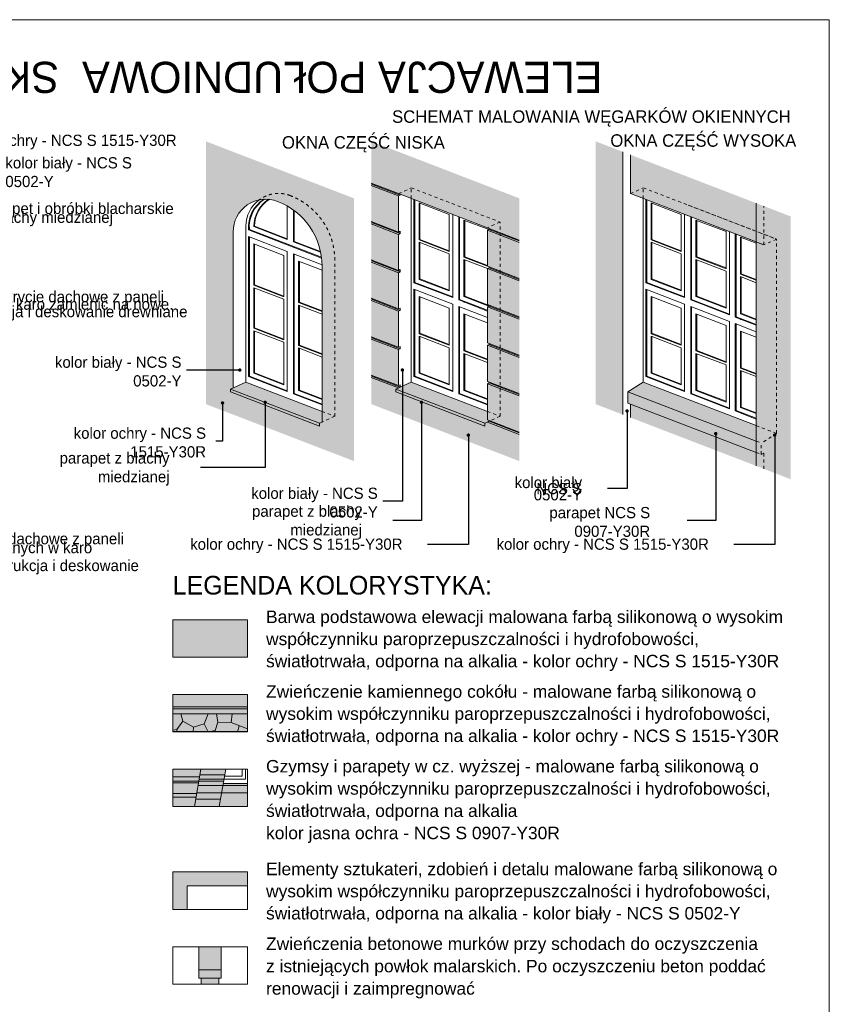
# Model space of a CAD drawing. Extents: x -396299 to -11759, y -15022 to 18278.
# Tile 205 of 205: x -24766 to -11759, y 2466 to 18278. Entities that reach past the tile are written whole.
import ezdxf

# ---------------------------------------------------------------- set-up
doc = ezdxf.new("R2010")
doc.units = 0
doc.header["$MEASUREMENT"] = 0
doc.linetypes.add('Hidden Line', pattern=[100, 50, -50])
for name, color, linetype, lineweight, true_color in [('Arch okna_Nr_Pióra__114', 7, 'Continuous', 13, 0xf1d696), ('Arch okna_Nr_Pióra__82', 7, 'Continuous', 20, 0xaaaaaa), ('INWENT.ŚCIANY_Nr_Pióra__2', 7, 'Continuous', 13, 0x7f7f7f)]:
    doc.layers.add(name, color=color, linetype=linetype, lineweight=lineweight, true_color=true_color)
for name, color, linetype, lineweight in [('Arch okna_Nr_Pióra__32', 34, 'Continuous', 15), ('Arch opisy_Nr_Pióra__1', 7, 'Continuous', 25), ('Arch opisy_Nr_Pióra__21', 7, 'Continuous', 13), ('ARCH TABELA_Nr_Pióra__21', 7, 'Continuous', 13), ('INWENT TEREN_Nr_Pióra__1', 7, 'Continuous', 25), ('INWENT. DRZWI_Nr_Pióra__21', 7, 'Continuous', 13), ('INWENT.ŚCIANY_Nr_Pióra__21', 7, 'Continuous', 13), ('Istniejące schody_Nr_Pióra__21', 7, 'Continuous', 13)]:
    doc.layers.add(name, color=color, linetype=linetype, lineweight=lineweight)
doc.styles.add('GENERATED_STYLE_3', font='txt')
doc.styles.add('GENERATED_STYLE_4', font='txt')
doc.styles.add('GENERATED_STYLE_5', font='arial.ttf')
doc.dimstyles.new('GENERATED_STYLE__11', dxfattribs={"dimtxt": 0.18, "dimasz": 109.44, "dimexe": 0.18, "dimexo": 0.0625, "dimgap": 0.09, "dimtad": 0, "dimtih": 1, "dimtoh": 1, "dimdec": 4, "dimzin": 0, "dimdsep": 46, "dimcen": 0.09, "dimadec": 0, "dimazin": 0, "dimtfac": 1, "dimtdec": 4, "dimtmove": 0, "dimatfit": 3, "dimldrblk": 'ARROWHEAD_11', "dimfxl": 0, "dimtolj": 1, "dimtzin": 0, "dimarcsym": 0})

# ---------------------------------------------------------------- blocks, each defined once
blk = doc.blocks.new('ARROWHEAD_11')
at = {"color": 0, "linetype": 'Continuous', "lineweight": 0}
blk.add_line((0, 0), (-1, 0), dxfattribs=at)
at = {"color": 0, "linetype": 'Continuous', "lineweight": 0, "const_width": 0.25, "flags": 128}
blk.add_lwpolyline([(-0.125, 0, 1), (0.125, 0, 1)], format="xyb", close=True, dxfattribs=at)

msp = doc.modelspace()

# ---------------------------------------------------------------- hatches: boundary and pattern name
at = {"layer": 'Arch okna_Nr_Pióra__114', "linetype": 'Continuous', "lineweight": 0, "true_color": 0x786b4b}
h = msp.add_hatch(color=47, dxfattribs=at)
h.paths.add_polyline_path([(-21775.4, 16324.9), (-21775.4, 12104.9), (-19397.6, 11190.4), (-19397.6, 15410.3)], flags=0)
h.paths.add_polyline_path([(-21378.1, 12301.6), (-21378.1, 12346.6), (-21337.1, 12365.2), (-21337.1, 14870.2, -0.5263345), (-20623.1, 15360.6, -0.3049957), (-19909.3, 14342.7), (-19909.1, 11816), (-19950.1, 11797.4), (-19950.1, 11752.4), (-19964.8, 11758.1)], flags=0)
h = msp.add_hatch(color=47, dxfattribs=at)
h.paths.add_polyline_path([(-16740.5, 11190.4), (-16740.5, 15410.3), (-19118.3, 16324.9), (-19118.3, 12104.9)], flags=0)
h.paths.add_polyline_path([(-18721, 12301.6), (-18721, 12346.6), (-18652.6, 12377.6), (-18652.6, 12415.1), (-18680, 12402.7), (-18680, 12981.7), (-18652.6, 12994.1), (-18652.6, 13031.6), (-18680, 13019.2), (-18680, 13598.2), (-18652.6, 13610.6), (-18652.6, 13648.1), (-18680, 13635.7), (-18680, 14214.7), (-18652.6, 14227.1), (-18652.6, 14264.6), (-18680, 14252.2), (-18680, 14831.2), (-18652.6, 14843.6), (-18652.6, 14881.1), (-18680, 14868.7), (-18680, 15447.7), (-18652.6, 15460.1), (-18652.6, 15474.7), (-17224.5, 14925.4), (-17224.5, 14910.8), (-17252, 14898.5), (-17252, 14319.5), (-17224.5, 14308.9), (-17224.5, 14294.3), (-17252, 14281.8), (-17252, 13703), (-17224.5, 13692.4), (-17224.5, 13677.8), (-17252, 13665.3), (-17252, 13086.5), (-17224.5, 13075.9), (-17224.5, 13061.3), (-17252, 13048.8), (-17252, 12470), (-17224.5, 12459.4), (-17224.5, 12444.8), (-17252, 12432.5), (-17252, 11853.5), (-17224.5, 11842.9), (-17224.5, 11828.3), (-17293, 11797.4), (-17293, 11752.4)], flags=0)
for points in [[(-15076.2, 16156.3), (-15514.5, 16324.9), (-15514.5, 12104.9), (-15076.2, 11936.3)], [(-12934.1, 15332.4), (-14953.2, 16109), (-14953.2, 15485.2), (-12934.1, 14708.6)], [(-12378.7, 10898.8), (-12378.7, 15118.8), (-12934.1, 15332.4), (-12934.1, 11112.5)], [(-14953.2, 12105.9), (-14953.2, 11889), (-12934.1, 11112.5), (-12934.1, 11329.3)], [(-21108.4, 8641), (-22308.4, 8641), (-22308.4, 8041), (-21108.4, 8041)], [(-22308.4, 7131), (-21108.4, 7131), (-21108.4, 7441), (-22308.4, 7441)], [(-22308.4, 6241), (-22308.4, 6121), (-21877.3, 6121), (-21856.5, 6241)], [(-21872.1, 6151), (-21472.1, 6151), (-21456.5, 6241), (-21856.5, 6241)], [(-21108.4, 5861), (-21522.3, 5861), (-21560.3, 5641), (-21108.4, 5641)], [(-21934.4, 5791), (-22308.4, 5791), (-22308.4, 5641), (-21960.3, 5641)], [(-21539.6, 5761), (-21939.6, 5761), (-21960.3, 5641), (-21560.3, 5641)], [(-22073.3, 3991), (-22073.3, 4370.4), (-21108.4, 4370.4), (-21108.4, 4591), (-22308.4, 4591), (-22308.4, 3991)], [(-21568.4, 2791), (-21568.4, 2888.4), (-21848.4, 2888.4), (-21848.4, 2791)]]:
    msp.add_hatch(color=47, dxfattribs=at).paths.add_polyline_path(points, flags=0)
at = {"layer": 'Arch okna_Nr_Pióra__114', "linetype": 'Continuous', "lineweight": 0, "true_color": 0x3c3525}
for points in [[(-12934.1, 11760.3), (-14748.2, 12458), (-14994.2, 12301.6), (-12934.1, 11509.3)], [(-12934.1, 11329.3), (-12934.1, 11509.3), (-14994.2, 12301.6), (-14994.2, 12121.6)], [(-22308.4, 5791), (-21934.4, 5791), (-21894.6, 6021), (-22308.4, 6021)], [(-21901.5, 5981), (-21501.5, 5981), (-21489.4, 6051), (-21889.4, 6051)], [(-21522.3, 5861), (-21108.4, 5861), (-21108.4, 6011), (-21496.3, 6011)], [(-21939.6, 5761), (-21539.6, 5761), (-21522.3, 5861), (-21922.3, 5861)], [(-21501.5, 5981), (-21901.5, 5981), (-21922.3, 5861), (-21522.3, 5861)]]:
    msp.add_hatch(color=39, dxfattribs=at).paths.add_polyline_path(points, flags=0)
at = {"layer": 'Arch okna_Nr_Pióra__32', "linetype": 'Continuous', "lineweight": 0, "true_color": 0x603000}
for points in [[(-19950.1, 11797.4), (-19909.1, 11816), (-19909.1, 11987.6), (-21132.1, 12458), (-21378.1, 12346.6)], [(-19950.1, 11752.4), (-19950.1, 11797.4), (-21378.1, 12346.6), (-21378.1, 12301.6)], [(-17293, 11797.4), (-17252, 11816), (-17251.8, 11815.9), (-17224.5, 11828.3), (-17224.6, 11828.3), (-17224.5, 11828.4), (-17224.5, 11842.9), (-17252, 11853.5), (-17252, 11987.6), (-18475, 12458), (-18721, 12346.6)], [(-17293, 11797.4), (-18721, 12346.6), (-18721, 12301.6), (-17293, 11752.4)], [(-22308.4, 6021), (-21894.6, 6021), (-21877.3, 6121), (-22308.4, 6121)], [(-21889.4, 6051), (-21489.4, 6051), (-21472.1, 6151), (-21872.1, 6151)]]:
    msp.add_hatch(color=48, dxfattribs=at).paths.add_polyline_path(points, flags=0)
at = {"layer": 'Arch okna_Nr_Pióra__82', "linetype": 'Continuous', "lineweight": 0, "true_color": 0x555555}
for points in [[(-22308.4, 6841), (-21108.4, 6841), (-21108.4, 7131), (-22308.4, 7131)], [(-21528.4, 2888.4), (-21888.4, 2888.4), (-21888.4, 3391), (-21528.4, 3391)]]:
    msp.add_hatch(color=251, dxfattribs=at).paths.add_polyline_path(points, flags=0)

# ---------------------------------------------------------------- linework, layer by layer
at = {"layer": 'ARCH TABELA_Nr_Pióra__21', "linetype": 'Continuous'}
for p, q in [((-86758.7, 18278.4), (-11758.7, 18278.4)), ((-11758.7, 18278.4), (-11758.7, -11421.6))]:
    msp.add_line(p, q, dxfattribs=at)
at = {"layer": 'INWENT TEREN_Nr_Pióra__1', "linetype": 'Continuous'}
msp.add_line((-21108.4, 6841), (-22308.4, 6841), dxfattribs=at)
at = {"layer": 'INWENT. DRZWI_Nr_Pióra__21', "linetype": 'Continuous'}
for p, q in [((-21190.9, 6131), (-21190.9, 6241)), ((-21140.9, 6241), (-21140.9, 6081)), ((-21140.9, 6081), (-21484.2, 6081)), ((-21475.5, 6131), (-21190.9, 6131))]:
    msp.add_line(p, q, dxfattribs=at)
at = {"layer": 'INWENT.ŚCIANY_Nr_Pióra__2', "linetype": 'Continuous'}
for p, q in [((-22176.2, 7131), (-22144.9, 7013)), ((-21737.6, 7131), (-21800.8, 6972.9)), ((-21580.6, 6994.8), (-21605.8, 7131)), ((-21352.3, 7131), (-21369.7, 6992.1)), ((-22144.9, 7013), (-22242.3, 6880.5)), ((-22144.9, 7013), (-21971.9, 6918.4)), ((-21971.9, 6918.4), (-21800.8, 6972.9)), ((-21800.8, 6972.9), (-21737.6, 6841)), ((-21580.6, 6994.8), (-21623.9, 6862.3)), ((-21369.7, 6992.1), (-21580.6, 6994.8)), ((-21369.7, 6992.1), (-21108.4, 6889.3)), ((-22242.3, 6880.5), (-22308.4, 6869)), ((-22235, 6841), (-22242.3, 6880.5)), ((-21971.9, 6918.4), (-21981.5, 6841)), ((-21623.9, 6862.3), (-21737.7, 6841)), ((-21623.9, 6862.3), (-21617.3, 6841)), ((-21266.3, 6841), (-21239.1, 6940.7))]:
    msp.add_line(p, q, dxfattribs=at)
at = {"layer": 'INWENT.ŚCIANY_Nr_Pióra__21', "linetype": 'Continuous'}
for p, q in [((-15076.2, 16156.3), (-15076.2, 11936.3)), ((-14953.2, 15485.2), (-14953.2, 16109)), ((-18680, 15485.2), (-19118.3, 15653.8)), ((-18680, 15447.7), (-19118.3, 15616.3)), ((-18652.6, 15460.1), (-19113.3, 15637.2)), ((-18680, 15485.2), (-17252, 14936)), ((-18652.6, 15460.1), (-18680, 15447.7)), ((-18680, 14868.7), (-18680, 15447.7)), ((-18652.6, 15474.7), (-18652.6, 15460.1)), ((-18475, 12458), (-18475, 15406.4)), ((-18433, 14054.3), (-18433, 15390.2)), ((-18419.3, 14060.5), (-18419.3, 15385)), ((-18349.3, 15338.2), (-17866.3, 15152.4)), ((-18349.3, 14742.9), (-18349.3, 15338.2)), ((-14953.2, 15485.2), (-12934.1, 14708.6)), ((-14748.2, 12458), (-14748.2, 15406.4)), ((-14706.2, 14054.3), (-14706.2, 15390.2)), ((-14692.5, 14060.5), (-14692.5, 15385)), ((-14622.5, 15338.2), (-14139.5, 15152.4)), ((-14622.5, 14742.9), (-14622.5, 15338.2)), ((-20467.1, 14748.7), (-20467.1, 15286.2)), ((-20369.1, 14711), (-20369.1, 15222.7)), ((-20355.5, 14717.1), (-20355.5, 15212.7)), ((-18335.7, 14749.1), (-18335.7, 15333)), ((-14608.9, 14749.1), (-14608.9, 15333)), ((-14232.2, 15207.9), (-12811.2, 14661.3)), ((-12934.1, 11112.5), (-12934.1, 15332.4)), ((-18680, 14868.7), (-19118.3, 15037.3)), ((-17866.3, 14557.1), (-17866.3, 15152.4)), ((-17810, 13814.7), (-17810, 15150.6)), ((-17712, 13777), (-17712, 15112.9)), ((-17698.3, 13783.2), (-17698.3, 15107.6)), ((-17628.3, 15060.9), (-17230.7, 14908)), ((-17628.3, 14465.6), (-17628.3, 15060.9)), ((-17614.7, 14471.8), (-17614.7, 15055.6)), ((-14139.5, 14557.1), (-14139.5, 15152.4)), ((-14083.2, 13814.7), (-14083.2, 15150.6)), ((-13985.2, 13777), (-13985.2, 15112.9)), ((-13971.5, 13783.2), (-13971.5, 15107.6)), ((-13901.5, 15060.9), (-13418.5, 14875.1)), ((-13901.5, 14465.6), (-13901.5, 15060.9)), ((-13887.9, 14471.8), (-13887.9, 15055.6)), ((-21337.1, 12365.2), (-21337.1, 14870.2)), ((-21132.1, 12458), (-21132.1, 14963)), ((-21090.1, 14901.8), (-21076.5, 14908)), ((-21090.1, 14901.8), (-19916.6, 14450.5)), ((-21076.5, 14908), (-19918.1, 14462.5)), ((-21006.5, 14956.1), (-20992.8, 14962.3)), ((-21006.5, 14956.1), (-20467.1, 14748.7)), ((-20992.8, 14962.3), (-20467.1, 14760.1)), ((-18680, 14831.2), (-19118.3, 14999.8)), ((-18652.6, 14843.6), (-19113.3, 15020.7)), ((-18680, 14868.7), (-18652.6, 14881.1)), ((-18652.6, 14881.1), (-18652.6, 14843.6)), ((-16740.5, 14739.2), (-17252, 14936)), ((-17252, 14898.3), (-17224.5, 14910.8)), ((-17252, 14319.5), (-17252, 14898.5)), ((-16740.5, 14701.7), (-17252, 14898.5)), ((-17224.5, 14910.8), (-17224.5, 14925.4)), ((-16740.5, 14724.6), (-17224.5, 14910.8)), ((-13418.5, 14279.8), (-13418.5, 14875.1)), ((-13362.2, 13537.4), (-13362.2, 14873.3)), ((-21090.1, 12546.8), (-21090.1, 14796.8)), ((-21090.1, 14796.8), (-20467.1, 14557.2)), ((-21076.5, 12553), (-21076.5, 14791.6)), ((-20355.5, 14717.1), (-20369.1, 14711)), ((-20369.1, 14711), (-19931.4, 14542.6)), ((-20355.5, 14717.1), (-19934, 14555)), ((-18652.6, 14843.6), (-18680, 14831.2)), ((-18680, 14252.2), (-18680, 14831.2)), ((-18335.7, 14749.1), (-18349.3, 14742.9)), ((-18349.3, 14742.9), (-17866.3, 14557.1)), ((-18335.7, 14749.1), (-17866.3, 14568.6)), ((-14608.9, 14749.1), (-14622.5, 14742.9)), ((-14622.5, 14742.9), (-14139.5, 14557.1)), ((-14608.9, 14749.1), (-14139.5, 14568.6)), ((-13271.2, 13502.4), (-13271.2, 14838.3)), ((-13257.5, 13508.6), (-13257.5, 14833)), ((-13187.5, 14786.3), (-12934.1, 14688.8)), ((-13187.5, 14191), (-13187.5, 14786.3)), ((-13173.9, 14197.2), (-13173.9, 14781)), ((-21006.5, 14678.2), (-20523.5, 14492.4)), ((-21006.5, 14012.7), (-21006.5, 14678.2)), ((-20992.8, 14018.8), (-20992.8, 14673)), ((-20467.1, 12307.2), (-20467.1, 14557.2)), ((-18349.3, 14108.6), (-18349.3, 14703.9)), ((-18349.3, 14703.9), (-17866.3, 14518.1)), ((-18335.7, 14114.8), (-18335.7, 14698.6)), ((-14622.5, 14108.6), (-14622.5, 14703.9)), ((-14622.5, 14703.9), (-14139.5, 14518.1)), ((-14608.9, 14114.8), (-14608.9, 14698.6)), ((-20523.5, 13826.9), (-20523.5, 14492.4)), ((-20369.1, 12269.5), (-20369.1, 14519.5)), ((-20369.1, 14519.5), (-19909.3, 14342.7)), ((-20355.5, 12275.7), (-20355.5, 14514.3)), ((-20285.4, 14400.9), (-19909.1, 14256.1)), ((-20285.4, 13735.3), (-20285.4, 14400.9)), ((-20271.8, 13741.5), (-20271.8, 14395.6)), ((-18680, 14252.2), (-19118.3, 14420.8)), ((-18652.6, 14227.1), (-19113.3, 14404.2)), ((-17866.3, 13922.8), (-17866.3, 14518.1)), ((-17614.7, 14471.8), (-17628.3, 14465.6)), ((-17628.3, 14465.6), (-17252, 14320.8)), ((-17628.3, 14426.6), (-17252, 14281.8)), ((-17628.3, 13831.3), (-17628.3, 14426.6)), ((-17614.7, 14471.8), (-17252, 14332.3)), ((-17614.7, 13837.5), (-17614.7, 14421.3)), ((-14139.5, 13922.8), (-14139.5, 14518.1)), ((-13887.9, 14471.8), (-13901.5, 14465.6)), ((-13901.5, 14465.6), (-13418.5, 14279.8)), ((-13901.5, 13831.3), (-13901.5, 14426.6)), ((-13901.5, 14426.6), (-13418.5, 14240.8)), ((-13887.9, 14471.8), (-13418.5, 14291.3)), ((-13887.9, 13837.5), (-13887.9, 14421.3)), ((-19909.1, 11816), (-19909.1, 14321)), ((-18680, 14214.7), (-19118.3, 14383.3)), ((-18680, 14252.2), (-18652.6, 14264.6)), ((-18652.6, 14264.6), (-18652.6, 14227.1)), ((-16740.5, 14122.7), (-17252, 14319.5)), ((-17252, 14281.8), (-17224.5, 14294.3)), ((-17252, 13703), (-17252, 14282)), ((-16740.5, 14085.2), (-17252, 14282)), ((-17224.5, 14294.3), (-17224.5, 14308.9)), ((-16740.5, 14108.1), (-17224.5, 14294.3)), ((-13418.5, 13645.5), (-13418.5, 14240.8)), ((-18652.6, 14227.1), (-18680, 14214.7)), ((-18680, 13635.7), (-18680, 14214.7)), ((-18335.7, 14114.8), (-18349.3, 14108.6)), ((-18349.3, 14108.6), (-17866.3, 13922.8)), ((-18335.7, 14114.8), (-17866.3, 13934.3)), ((-14608.9, 14114.8), (-14622.5, 14108.6)), ((-14622.5, 14108.6), (-14139.5, 13922.8)), ((-14608.9, 14114.8), (-14139.5, 13934.3)), ((-13173.9, 14197.2), (-13187.5, 14191)), ((-13187.5, 14191), (-12934.1, 14093.5)), ((-13187.5, 14152), (-12934.1, 14054.5)), ((-13187.5, 13556.7), (-13187.5, 14152)), ((-13173.9, 14197.2), (-12934.1, 14105)), ((-13173.9, 13562.9), (-13173.9, 14146.7)), ((-20992.8, 14018.8), (-21006.5, 14012.7)), ((-21006.5, 14012.7), (-20523.5, 13826.9)), ((-21006.5, 13973.7), (-20523.5, 13787.9)), ((-21006.5, 13322.3), (-21006.5, 13973.7)), ((-20992.8, 14018.8), (-20523.5, 13838.3)), ((-20992.8, 13328.5), (-20992.8, 13968.4)), ((-18433, 14054.3), (-18419.3, 14060.5)), ((-18433, 14054.3), (-17810, 13814.7)), ((-18433, 12546.8), (-18433, 13949.3)), ((-18433, 13949.3), (-17810, 13709.7)), ((-18419.3, 14060.5), (-17810, 13826.2)), ((-18419.3, 12553), (-18419.3, 13944.1)), ((-14706.2, 14054.3), (-14692.5, 14060.5)), ((-14706.2, 14054.3), (-14083.2, 13814.7)), ((-14706.2, 12546.8), (-14706.2, 13949.3)), ((-14706.2, 13949.3), (-14083.2, 13709.7)), ((-14692.5, 14060.5), (-14083.2, 13826.2)), ((-14692.5, 12553), (-14692.5, 13944.1)), ((-20523.5, 13136.6), (-20523.5, 13787.9)), ((-18680, 13635.7), (-19118.3, 13804.3)), ((-18680, 13598.2), (-19118.3, 13766.8)), ((-18652.6, 13610.6), (-19113.3, 13787.7)), ((-18349.3, 13830.7), (-17866.3, 13644.9)), ((-18349.3, 13235.4), (-18349.3, 13830.7)), ((-18335.7, 13241.6), (-18335.7, 13825.5)), ((-17698.3, 13783.2), (-17712, 13777)), ((-17712, 13777), (-17252, 13600.1)), ((-17698.3, 13783.2), (-17252, 13611.5)), ((-17614.7, 13837.5), (-17628.3, 13831.3)), ((-17628.3, 13831.3), (-17226.7, 13676.8)), ((-17614.7, 13837.5), (-17224.5, 13687.4)), ((-14622.5, 13830.7), (-14139.5, 13644.9)), ((-14622.5, 13235.4), (-14622.5, 13830.7)), ((-14608.9, 13241.6), (-14608.9, 13825.5)), ((-13985.2, 13777), (-13971.5, 13783.2)), ((-13985.2, 13777), (-13362.2, 13537.4)), ((-13971.5, 13783.2), (-13362.2, 13548.8)), ((-13887.9, 13837.5), (-13901.5, 13831.3)), ((-13901.5, 13831.3), (-13418.5, 13645.5)), ((-13887.9, 13837.5), (-13418.5, 13657)), ((-20271.8, 13741.5), (-20285.4, 13735.3)), ((-20285.4, 13735.3), (-19909.1, 13590.6)), ((-20285.4, 13696.3), (-19909.1, 13551.6)), ((-20285.4, 13045), (-20285.4, 13696.3)), ((-20271.8, 13741.5), (-19909.1, 13602)), ((-20271.8, 13051.2), (-20271.8, 13691.1)), ((-18680, 13635.7), (-18652.6, 13648.1)), ((-18652.6, 13610.6), (-18680, 13598.2)), ((-18652.6, 13648.1), (-18652.6, 13610.6)), ((-17866.3, 13049.6), (-17866.3, 13644.9)), ((-17810, 12307.2), (-17810, 13709.7)), ((-17712, 12269.5), (-17712, 13672)), ((-17712, 13672), (-17252, 13495.1)), ((-17698.3, 12275.7), (-17698.3, 13666.8)), ((-17614.7, 13741.5), (-17628.3, 13735.3)), ((-16740.5, 13506.2), (-17252, 13703)), ((-17252, 13665.3), (-17224.5, 13677.8)), ((-17252, 13086.5), (-17252, 13665.5)), ((-16740.5, 13468.7), (-17252, 13665.5)), ((-17224.5, 13677.8), (-17224.5, 13692.4)), ((-16740.5, 13491.6), (-17224.5, 13677.8)), ((-14139.5, 13049.6), (-14139.5, 13644.9)), ((-14083.2, 12307.2), (-14083.2, 13709.7)), ((-13985.2, 12269.5), (-13985.2, 13672)), ((-13985.2, 13672), (-13362.2, 13432.4)), ((-13971.5, 12275.7), (-13971.5, 13666.8)), ((-18680, 13019.2), (-18680, 13598.2)), ((-17628.3, 13553.4), (-17252, 13408.6)), ((-17628.3, 12958.1), (-17628.3, 13553.4)), ((-17614.7, 12964.3), (-17614.7, 13548.1)), ((-13901.5, 13553.4), (-13418.5, 13367.6)), ((-13901.5, 12958.1), (-13901.5, 13553.4)), ((-13887.9, 12964.3), (-13887.9, 13548.1)), ((-13257.5, 13508.6), (-13271.2, 13502.4)), ((-13271.2, 13502.4), (-12934.1, 13372.8)), ((-13257.5, 13508.6), (-12934.1, 13384.2)), ((-13173.9, 13562.9), (-13187.5, 13556.7)), ((-13187.5, 13556.7), (-12934.1, 13459.2)), ((-13173.9, 13466.9), (-13187.5, 13460.7)), ((-13173.9, 13562.9), (-12934.1, 13470.7)), ((-20992.8, 13328.5), (-21006.5, 13322.3)), ((-21006.5, 13322.3), (-20523.5, 13136.6)), ((-21006.5, 12601.1), (-21006.5, 13283.3)), ((-21006.5, 13283.3), (-20523.5, 13097.6)), ((-20992.8, 13328.5), (-20523.5, 13148)), ((-13418.5, 12772.3), (-13418.5, 13367.6)), ((-13362.2, 12029.9), (-13362.2, 13432.4)), ((-13271.2, 11994.9), (-13271.2, 13397.4)), ((-13271.2, 13397.4), (-12934.1, 13267.8)), ((-13257.5, 12001.1), (-13257.5, 13392.1)), ((-20992.8, 12607.3), (-20992.8, 13278.1)), ((-18680, 13019.2), (-19118.3, 13187.8)), ((-18680, 12981.7), (-19118.3, 13150.3)), ((-18652.6, 12994.1), (-19113.3, 13171.2)), ((-18335.7, 13241.6), (-18349.3, 13235.4)), ((-18349.3, 13235.4), (-17866.3, 13049.6)), ((-18349.3, 12601.1), (-18349.3, 13196.4)), ((-18349.3, 13196.4), (-17866.3, 13010.6)), ((-18335.7, 13241.6), (-17866.3, 13061.1)), ((-18335.7, 12607.3), (-18335.7, 13191.1)), ((-14608.9, 13241.6), (-14622.5, 13235.4)), ((-14622.5, 13235.4), (-14139.5, 13049.6)), ((-14622.5, 12601.1), (-14622.5, 13196.4)), ((-14622.5, 13196.4), (-14139.5, 13010.6)), ((-14608.9, 13241.6), (-14139.5, 13061.1)), ((-14608.9, 12607.3), (-14608.9, 13191.1)), ((-13187.5, 13278.8), (-12934.1, 13181.3)), ((-13187.5, 12683.5), (-13187.5, 13278.8)), ((-13173.9, 12689.7), (-13173.9, 13273.5)), ((-20523.5, 12415.3), (-20523.5, 13097.6)), ((-20271.8, 13051.2), (-20285.4, 13045)), ((-20285.4, 13045), (-19909.1, 12900.3)), ((-20285.4, 13006), (-19909.1, 12861.3)), ((-20285.4, 12323.8), (-20285.4, 13006)), ((-20271.8, 13051.2), (-19909.1, 12911.7)), ((-20271.8, 12330), (-20271.8, 13000.8)), ((-18680, 13019.2), (-18652.6, 13031.6)), ((-18652.6, 12994.1), (-18680, 12981.7)), ((-18680, 12402.7), (-18680, 12981.7)), ((-18652.6, 13031.6), (-18652.6, 12994.1)), ((-17866.3, 12415.3), (-17866.3, 13010.6)), ((-16740.5, 12889.7), (-17252, 13086.5)), ((-17252, 13048.8), (-17224.5, 13061.3)), ((-17252, 12470), (-17252, 13049)), ((-16740.5, 12852.2), (-17252, 13049)), ((-17224.5, 13061.3), (-17224.5, 13075.9)), ((-16740.5, 12875.1), (-17224.5, 13061.3)), ((-14139.5, 12415.3), (-14139.5, 13010.6)), ((-17614.7, 12964.3), (-17628.3, 12958.1)), ((-17628.3, 12958.1), (-17252, 12813.3)), ((-17628.3, 12919.1), (-17252, 12774.3)), ((-17628.3, 12323.8), (-17628.3, 12919.1)), ((-17614.7, 12964.3), (-17252, 12824.8)), ((-17614.7, 12330), (-17614.7, 12913.8)), ((-13887.9, 12964.3), (-13901.5, 12958.1)), ((-13901.5, 12958.1), (-13418.5, 12772.3)), ((-13901.5, 12323.8), (-13901.5, 12919.1)), ((-13901.5, 12919.1), (-13418.5, 12733.3)), ((-13887.9, 12964.3), (-13418.5, 12783.8)), ((-13887.9, 12330), (-13887.9, 12913.8)), ((-13418.5, 12138), (-13418.5, 12733.3)), ((-13173.9, 12689.7), (-13187.5, 12683.5)), ((-13187.5, 12683.5), (-12934.1, 12586)), ((-13173.9, 12689.7), (-12934.1, 12597.5)), ((-21090.1, 12546.8), (-21076.5, 12553)), ((-21090.1, 12546.8), (-20467.1, 12307.2)), ((-21076.5, 12553), (-20467.1, 12318.7)), ((-20992.8, 12607.3), (-21006.5, 12601.1)), ((-21006.5, 12601.1), (-20523.5, 12415.3)), ((-20992.8, 12607.3), (-20523.5, 12426.8)), ((-18680, 12402.7), (-19118.3, 12571.3)), ((-18680, 12365.2), (-19118.3, 12533.8)), ((-18652.6, 12377.6), (-19113.3, 12554.7)), ((-18433, 12546.8), (-18419.3, 12553)), ((-18433, 12546.8), (-17810, 12307.2)), ((-18419.3, 12553), (-17810, 12318.7)), ((-18335.7, 12607.3), (-18349.3, 12601.1)), ((-18349.3, 12601.1), (-17866.3, 12415.3)), ((-18335.7, 12607.3), (-17866.3, 12426.8)), ((-14706.2, 12546.8), (-14692.5, 12553)), ((-14706.2, 12546.8), (-14083.2, 12307.2)), ((-14692.5, 12553), (-14083.2, 12318.7)), ((-14608.9, 12607.3), (-14622.5, 12601.1)), ((-14622.5, 12601.1), (-14139.5, 12415.3)), ((-14608.9, 12607.3), (-14139.5, 12426.8)), ((-13187.5, 12644.5), (-12934.1, 12547)), ((-13187.5, 12049.2), (-13187.5, 12644.5)), ((-13173.9, 12055.4), (-13173.9, 12639.2)), ((-21132.1, 12458), (-21378.1, 12346.6)), ((-21378.1, 12346.6), (-19950.1, 11797.4)), ((-21378.1, 12346.6), (-21378.1, 12301.6)), ((-21132.1, 12458), (-19909.1, 11987.6)), ((-18475, 12458), (-18721, 12346.6)), ((-18721, 12346.6), (-17293, 11797.4)), ((-18721, 12346.6), (-18721, 12301.6)), ((-18680, 12402.7), (-18652.6, 12415.1)), ((-18652.6, 12377.6), (-18680, 12365.2)), ((-18652.6, 12415.1), (-18652.6, 12377.6)), ((-18475, 12458), (-17252, 11987.6)), ((-16740.5, 12273.2), (-17252, 12470)), ((-17252, 12432.3), (-17224.5, 12444.8)), ((-17252, 11853.5), (-17252, 12432.5)), ((-16740.5, 12235.7), (-17252, 12432.5)), ((-17224.5, 12444.8), (-17224.5, 12459.4)), ((-16740.5, 12258.6), (-17224.5, 12444.8)), ((-14748.2, 12458), (-14994.2, 12301.6)), ((-14748.2, 12458), (-12934.1, 11760.3)), ((-21378.1, 12301.6), (-19950.1, 11752.4)), ((-20355.5, 12275.7), (-20369.1, 12269.5)), ((-20369.1, 12269.5), (-19909.1, 12092.6)), ((-20355.5, 12275.7), (-19909.1, 12104)), ((-20271.8, 12330), (-20285.4, 12323.8)), ((-20285.4, 12323.8), (-19909.1, 12179)), ((-20271.8, 12330), (-19909.1, 12190.5)), ((-18721, 12301.6), (-17293, 11752.4)), ((-17698.3, 12275.7), (-17712, 12269.5)), ((-17712, 12269.5), (-17252, 12092.6)), ((-17698.3, 12275.7), (-17252, 12104)), ((-17614.7, 12330), (-17628.3, 12323.8)), ((-17628.3, 12323.8), (-17252, 12179)), ((-17614.7, 12330), (-17252, 12190.5)), ((-14994.2, 12301.6), (-12934.1, 11509.3)), ((-14994.2, 12301.6), (-14994.2, 12121.6)), ((-13985.2, 12269.5), (-13971.5, 12275.7)), ((-13985.2, 12269.5), (-13362.2, 12029.9)), ((-13971.5, 12275.7), (-13362.2, 12041.3)), ((-13887.9, 12330), (-13901.5, 12323.8)), ((-13901.5, 12323.8), (-13418.5, 12138)), ((-13887.9, 12330), (-13418.5, 12149.5)), ((-14994.2, 12121.6), (-12934.1, 11329.3)), ((-14953.2, 11889), (-14953.2, 12105.9)), ((-13173.9, 12055.4), (-13187.5, 12049.2)), ((-13187.5, 12049.2), (-12934.1, 11951.7)), ((-13173.9, 12055.4), (-12934.1, 11963.2)), ((-13257.5, 12001.1), (-13271.2, 11994.9)), ((-13271.2, 11994.9), (-12934.1, 11865.3)), ((-13257.5, 12001.1), (-12934.1, 11876.7)), ((-19909.1, 11816), (-19950.1, 11797.4)), ((-19950.1, 11752.4), (-19950.1, 11797.4)), ((-17252, 11816), (-17293, 11797.4)), ((-17293, 11752.4), (-17293, 11797.4)), ((-16740.5, 11656.7), (-17252, 11853.5)), ((-17252, 11815.8), (-17224.5, 11828.3)), ((-16740.5, 11619.2), (-17252, 11816)), ((-16740.5, 11642.1), (-17224.6, 11828.3)), ((-17224.5, 11828.3), (-17224.5, 11842.9)), ((-22308.4, 8041), (-22308.4, 8641)), ((-22308.4, 8641), (-21108.4, 8641)), ((-21108.4, 8641), (-21108.4, 8041)), ((-21108.4, 8041), (-22308.4, 8041)), ((-22308.4, 6841), (-22308.4, 7441)), ((-22308.4, 7441), (-21108.4, 7441)), ((-21108.4, 7441), (-21108.4, 6841)), ((-22308.4, 7241), (-21108.4, 7241)), ((-22308.4, 7211), (-21108.4, 7211)), ((-22308.4, 7131), (-21108.4, 7131)), ((-21108.4, 6841), (-22308.4, 6841)), ((-22308.4, 5641), (-22308.4, 6241)), ((-22308.4, 6241), (-21108.4, 6241)), ((-21856.5, 6241), (-21960.3, 5641)), ((-21456.5, 6241), (-21560.3, 5641)), ((-21108.4, 6241), (-21108.4, 5641)), ((-21108.4, 6241), (-21108.4, 5861)), ((-22308.4, 6121), (-21877.3, 6121)), ((-22308.4, 6051), (-21889.4, 6051)), ((-21894.6, 6021), (-22308.4, 6021)), ((-21889.4, 6051), (-21489.4, 6051)), ((-21884.2, 6081), (-21484.2, 6081)), ((-21872.1, 6151), (-21472.1, 6151)), ((-21108.4, 6011), (-21496.3, 6011)), ((-21924, 5851), (-22308.4, 5851)), ((-21922.3, 5861), (-21522.3, 5861)), ((-21901.5, 5981), (-21501.5, 5981)), ((-21108.4, 5861), (-21522.3, 5861)), ((-21108.4, 5981), (-21501.5, 5981)), ((-21934.4, 5791), (-22308.4, 5791)), ((-21939.6, 5761), (-21539.6, 5761)), ((-21108.4, 5641), (-22308.4, 5641)), ((-22308.4, 3991), (-22308.4, 4591)), ((-22308.4, 4591), (-21108.4, 4591)), ((-21108.4, 4591), (-21108.4, 3991)), ((-22073.3, 4370.4), (-22073.3, 3991)), ((-21108.4, 4370.4), (-22073.3, 4370.4)), ((-21108.4, 3991), (-22308.4, 3991)), ((-22308.4, 2791), (-22308.4, 3391)), ((-22308.4, 3391), (-21108.4, 3391)), ((-21108.4, 3391), (-21108.4, 2791)), ((-21108.4, 2791), (-22308.4, 2791))]:
    msp.add_line(p, q, dxfattribs=at)
at = {"layer": 'INWENT.ŚCIANY_Nr_Pióra__21', "linetype": 'Hidden Line'}
for p, q in [((-18680, 15485.2), (-18475, 15578)), ((-18475, 15578), (-17047, 15028.7)), ((-18475, 15406.4), (-18475, 15578)), ((-14953.2, 15485.2), (-14748.2, 15578)), ((-14748.2, 15578), (-12606.2, 14754.1)), ((-14748.2, 15406.4), (-14748.2, 15578)), ((-14027.2, 15300.7), (-12606.2, 14754.1)), ((-12811.2, 14661.3), (-12811.2, 15285.1)), ((-17047, 15028.7), (-17252, 14936)), ((-17047, 11908.7), (-17047, 15028.7)), ((-12934.1, 14708.6), (-12811.2, 14661.3)), ((-12606.2, 14754.1), (-12811.2, 14661.3)), ((-12606.2, 11634.1), (-12606.2, 14754.1)), ((-19704.1, 11908.7), (-19704.1, 14413.7)), ((-19909.1, 11987.6), (-19704.1, 11908.7)), ((-19704.1, 11908.7), (-19909.1, 11816)), ((-17252, 11987.6), (-17047, 11908.7)), ((-17047, 11908.7), (-17224.6, 11828.3)), ((-12934.1, 11760.3), (-12606.2, 11634.1)), ((-12606.2, 11634.1), (-12852.2, 11477.8)), ((-12934.1, 11509.3), (-12852.2, 11477.8)), ((-12852.2, 11297.8), (-12852.2, 11477.8)), ((-12934.1, 11329.3), (-12852.2, 11297.8)), ((-12852.2, 11297.8), (-12811.2, 11316.3)), ((-12811.2, 11065.2), (-12811.2, 11316.3))]:
    msp.add_line(p, q, dxfattribs=at)
at = {"layer": 'INWENT.ŚCIANY_Nr_Pióra__21', "linetype": 'Continuous'}
for centre, radius, start, end in [((-20811.7, 14870.2), 525.4, 68.96249, 180), ((-20606.7, 14963), 525.4, 126.71876, 180), ((-20563.7, 14944.7), 528.2, 121.55029, 184.66062), ((-20551.5, 14949.9), 526.7, 122.28273, 184.56526), ((-20467.2, 14946.7), 539.4, 124.00379, 179.0027), ((-20462.6, 14953.5), 530.2, 124.02516, 179.05608), ((-21022.9, 14321), 1113.9, 0, 68.96249)]:
    msp.add_arc(centre, radius, start, end, dxfattribs=at)
at = {"layer": 'INWENT.ŚCIANY_Nr_Pióra__21', "linetype": 'Hidden Line'}
for centre, radius, start, end in [((-20606.7, 14963), 525.4, 68.96249, 126.71876), ((-20818, 14413.7), 1113.9, 0, 68.96249)]:
    msp.add_arc(centre, radius, start, end, dxfattribs=at)
at = {"layer": 'Istniejące schody_Nr_Pióra__21', "linetype": 'Continuous'}
for p, q in [((-21888.4, 3018.4), (-21888.4, 3391)), ((-21528.4, 3018.4), (-21528.4, 3391)), ((-21528.4, 3018.4), (-21888.4, 3018.4)), ((-21888.4, 2888.4), (-21888.4, 3018.4)), ((-21528.4, 3018.4), (-21888.4, 3018.4)), ((-21528.4, 2888.4), (-21528.4, 3018.4)), ((-21528.4, 2888.4), (-21888.4, 2888.4)), ((-21848.4, 2888.4), (-21848.4, 2791)), ((-21568.4, 2791), (-21568.4, 2888.4))]:
    msp.add_line(p, q, dxfattribs=at)

# ---------------------------------------------------------------- texts
at = {"layer": 'Arch opisy_Nr_Pióra__1', "linetype": 'Continuous', "insert": (-28150.2, 17102.7), "char_height": 500, "attachment_point": 3, "rotation": 180, "style": 'GENERATED_STYLE_4'}
msp.add_mtext('{ELEWACJA POŁUDNIOWA  SKALA 1:100}', dxfattribs=at)
at = {"layer": 'Arch opisy_Nr_Pióra__1', "linetype": 'Continuous', "char_height": 200, "style": 'GENERATED_STYLE_3'}
for s, insert, attachment_point in [('{SCHEMAT MALOWANIA WĘGARKÓW OKIENNYCH}', (-12378.7, 16822.2), 3), ('{OKNA CZĘŚĆ NISKA}', (-20552.4, 16407.9), 1), ('{OKNA CZĘŚĆ WYSOKA}', (-15276.6, 16437.9), 1)]:
    msp.add_mtext(s, dxfattribs=dict(at, insert=insert, attachment_point=attachment_point))
at = {"layer": 'Arch opisy_Nr_Pióra__1', "linetype": 'Continuous', "char_height": 200, "width": 8549.677, "attachment_point": 1, "style": 'GENERATED_STYLE_5'}
for s, insert, line_spacing_factor in [('{Barwa podstawowa elewacji malowana farbą silikonową o wysokim współczynniku paroprzepuszczalności i hydrofobowości, \\Pświatłotrwała, odporna na alkalia - kolor ochry - NCS S 1515-Y30R }', (-20808.4, 8789.4), 1.066371), ('{Zwieńczenie kamiennego cokółu - malowane farbą silikonową o wysokim współczynniku paroprzepuszczalności i hydrofobowości, \\Pświatłotrwała, odporna na alkalia - kolor ochry - NCS S 1515-Y30R }', (-20808.4, 7589.4), 1.066371), ('{Gzymsy i parapety w cz. wyższej - malowane farbą silikonową o wysokim współczynniku paroprzepuszczalności i hydrofobowości, \\Pświatłotrwała, odporna na alkalia \\Pkolor jasna ochra - NCS S 0907-Y30R }', (-20808.4, 6389.4), 1.071217), ('{Elementy sztukateri, zdobień i detalu malowane farbą silikonową o wysokim współczynniku paroprzepuszczalności i hydrofobowości, \\Pświatłotrwała, odporna na alkalia - kolor biały - NCS S 0502-Y}', (-20808.4, 4739.4), 1.066371), ('{Zwieńczenia betonowe murków przy schodach do oczyszczenia \\Pz istniejących powłok malarskich. Po oczyszczeniu beton poddać renowacji i zaimpregnować }', (-20808.4, 3539.4), 1.077819)]:
    msp.add_mtext(s, dxfattribs=dict(at, insert=insert, line_spacing_factor=line_spacing_factor))
at = {"layer": 'Arch opisy_Nr_Pióra__21', "linetype": 'Continuous', "char_height": 180, "style": 'GENERATED_STYLE_3'}
for s, insert, width, attachment_point in [('{kolor ochry - NCS S 1515-Y30R}', (-25656.1, 16314.3), 3303.523, 4), ('{kolor biały - NCS S 0502-Y}', (-24996.4, 15829), 2586.92, 4), ('{kolor biały - NCS S 0502-Y}', (-22166.6, 12627), 2586.92, 6), ('{kolor ochry - NCS S 1515-Y30R}', (-21772.3, 11487.2), 3061.275, 6), ('{parapet z blachy miedzianej}', (-22359, 11062.9), 2747.86, 6), ('{kolor biały - NCS S 0502-Y}', (-19013, 10522.1), 2586.92, 6), ('{parapet z blachy miedzianej}', (-19267.4, 10208.3), 2747.86, 6), ('{parapet NCS S 0907-Y30R}', (-14636.9, 10211.5), 2553.044, 6), ('{kolor ochry - NCS S 1515-Y30R}', (-18616, 9828.7), 3303.523, 6), ('{kolor ochry - NCS S 1515-Y30R}', (-13694, 9828.7), 3303.523, 6)]:
    msp.add_mtext(s, dxfattribs=dict(at, insert=insert, width=width, attachment_point=attachment_point))
for s, insert, width, attachment_point, line_spacing_factor in [('{parapet i obróbki blacharskie \\Pz blachy miedzianej}', (-25369.6, 15149.6), 2942.69, 4, 0.47267), ('{Istniejące pokrycie dachowe z paneli\\Pukładanych w karo zamienić na nowe.\\PPodkonstrukcja i deskowanie drewniane NRO}', (-26352.4, 13649.2), 4516.52, 4, 0.398638), ('{kolor biały\\PNCS S 0502-Y}', (-15730.9, 10746.4), 1363.77, 6, 0.328155), ('{Istniejące pokrycie dachowe z paneli\\Pmiedzianych układanych w karo zamienić \\Pna nowe. Podkonstrukcja i deskowanie \\Pdrewniane NRO}', (-26999.3, 9655.5), 4155.68, 4, 0.479467)]:
    msp.add_mtext(s, dxfattribs=dict(at, insert=insert, width=width, attachment_point=attachment_point, line_spacing_factor=line_spacing_factor))
at = {"layer": 'Arch opisy_Nr_Pióra__21', "linetype": 'Continuous', "insert": (-22308.4, 9346.4), "char_height": 300, "attachment_point": 1, "style": 'GENERATED_STYLE_3'}
msp.add_mtext('{LEGENDA KOLORYSTYKA:}', dxfattribs=at)

# ---------------------------------------------------------------- leaders
at = {"layer": 'Arch opisy_Nr_Pióra__21', "linetype": 'Continuous', "annotation_type": 0, "has_hookline": 1}
for points, hookline_direction, text_width in [([(-26821.7, 16338.6), (-25656.2, 16314.3)], 0, 2974.3), ([(-27178.2, 15853.3), (-24996.5, 15829)], 0, 2580), ([(-27042.1, 13908.6), (-25901.2, 15149.6), (-25369.7, 15149.6)], 0, 2725.7), ([(-21230, 12651.3), (-22087.7, 12651.3)], 1, 2580), ([(-18618.4, 12652.6), (-18618.4, 10546.3), (-18934.1, 10546.3)], 1, 2580), ([(-21507.6, 12123.8), (-21507.6, 11511.4), (-21613.3, 11511.4)], 1, 2974.3), ([(-20822.1, 12132.8), (-20822.1, 11088.6), (-21862, 11088.6)], 1, 2322.9), ([(-18310.9, 12132.8), (-18310.9, 10234.1), (-18770.4, 10234.1)], 1, 2322.9), ([(-15008.1, 11994.8), (-15008.1, 10747), (-15323.7, 10747)], 1, 1028.6), ([(-17557.9, 11606.7), (-17557.9, 9852.9), (-18214.7, 9852.9)], 1, 2974.3), ([(-12636, 11606.7), (-12636, 9852.9), (-13292.8, 9852.9)], 1, 2974.3), ([(-13583.7, 11630.6), (-13583.7, 10234.1), (-14043.3, 10234.1)], 1, 2031.4)]:
    msp.add_leader(points, dimstyle='GENERATED_STYLE__11', dxfattribs=dict(at, hookline_direction=hookline_direction, text_width=text_width))

doc.saveas('drawing.dxf')
